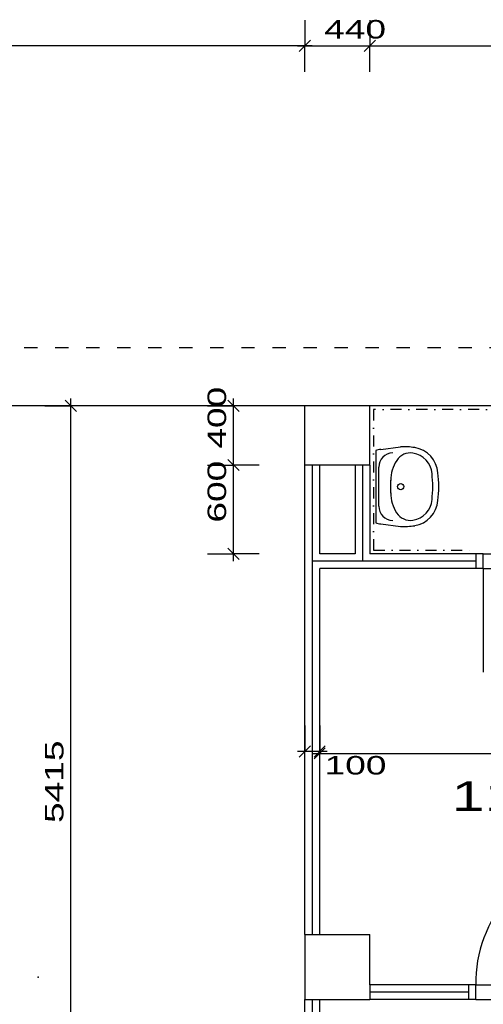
# Model space of a CAD drawing. Extents: x -196363 to 396902, y -489949 to -260582.
# Tile 182 of 256: x 214635 to 217773, y -380715 to -374056. Entities that reach past the tile are written whole.
import ezdxf

# ---------------------------------------------------------------- set-up
doc = ezdxf.new("R2010")
doc.units = 0
doc.header["$MEASUREMENT"] = 0
doc.linetypes.add('DASHED1', pattern=[1, 0.3, -0.4, 0.3])
doc.linetypes.add('DOTDASH', pattern=[1, 0.3, -0.2, 0, -0.2, 0.3])
for name, color, linetype in [('dvere', 1, 'Continuous'), ('koty', 1, 'Continuous'), ('navrh', 2, 'Continuous'), ('noszdiv', 1, 'Continuous'), ('obklady', 14, 'Continuous'), ('srafy', 8, 'Continuous'), ('texty', 1, 'Continuous')]:
    doc.layers.add(name, color=color, linetype=linetype)
doc.styles.add('SPIRITTXTSTYLE1', font='ROMAN')
doc.styles.add('SPIRITTXTSTYLE2', font='txt')
doc.linetypes.add('TEPIZL3', pattern='A,0,-1,[9,dur+dsp vaclavov.shx,S=0.005714,R=0,X=-1,Y=0],0', length=1)
doc.dimstyles.new('SPIRITSTYLE539', dxfattribs={"dimtxt": 125, "dimasz": 12.7, "dimexe": 175, "dimexo": 2259.282471, "dimgap": 50, "dimtad": 1, "dimdec": 3, "dimzin": 0, "dimdsep": 46, "dimlunit": 7, "dimtxsty": 'SPIRITTXTSTYLE1', "dimblk1": '_TICKMARKS539', "dimblk2": '_TICKMARKS539', "dimsah": 1, "dimcen": 0.09, "dimdle": 50, "dimclrd": 1, "dimclre": 1, "dimclrt": 1, "dimadec": 0, "dimazin": 0, "dimtfac": 1, "dimtdec": 4, "dimtofl": 0, "dimtmove": 1, "dimatfit": 0, "dimfxl": 0, "dimtolj": 1, "dimtzin": 0, "dimarcsym": 0})
doc.dimstyles.new('SPIRITSTYLE587', dxfattribs={"dimtxt": 125, "dimasz": 12.7, "dimexe": 175, "dimexo": 1408.85376, "dimgap": 50, "dimtad": 1, "dimdec": 3, "dimzin": 0, "dimdsep": 46, "dimlunit": 7, "dimtxsty": 'SPIRITTXTSTYLE1', "dimblk1": '_TICKMARKS587', "dimblk2": '_TICKMARKS587', "dimsah": 1, "dimcen": 0.09, "dimdle": 50, "dimclrd": 1, "dimclre": 1, "dimclrt": 1, "dimadec": 0, "dimazin": 0, "dimtfac": 1, "dimtdec": 4, "dimtofl": 0, "dimtmove": 1, "dimatfit": 0, "dimfxl": 0, "dimtolj": 1, "dimtzin": 0, "dimarcsym": 0})
doc.dimstyles.new('SPIRITSTYLE589', dxfattribs={"dimtxt": 125, "dimasz": 12.7, "dimexe": 175, "dimexo": 748.503296, "dimgap": 50, "dimtad": 1, "dimdec": 3, "dimzin": 0, "dimdsep": 46, "dimlunit": 7, "dimtxsty": 'SPIRITTXTSTYLE1', "dimblk1": '_TICKMARKS589', "dimblk2": '_TICKMARKS589', "dimsah": 1, "dimcen": 0.09, "dimdle": 50, "dimclrd": 1, "dimclre": 1, "dimclrt": 1, "dimadec": 0, "dimazin": 0, "dimtfac": 1, "dimtdec": 4, "dimtofl": 0, "dimtmove": 1, "dimatfit": 0, "dimfxl": 0, "dimtolj": 1, "dimtzin": 0, "dimarcsym": 0})
doc.dimstyles.new('SPIRITSTYLE590', dxfattribs={"dimtxt": 125, "dimasz": 12.7, "dimexe": 175, "dimexo": 308.492981, "dimgap": 50, "dimtad": 1, "dimdec": 3, "dimzin": 0, "dimdsep": 46, "dimlunit": 7, "dimtxsty": 'SPIRITTXTSTYLE1', "dimblk1": '_TICKMARKS590', "dimblk2": '_TICKMARKS590', "dimsah": 1, "dimcen": 0.09, "dimdle": 50, "dimclrd": 1, "dimclre": 1, "dimclrt": 1, "dimadec": 0, "dimazin": 0, "dimtfac": 1, "dimtdec": 4, "dimtofl": 0, "dimtmove": 1, "dimatfit": 0, "dimfxl": 0, "dimtolj": 1, "dimtzin": 0, "dimarcsym": 0})
doc.dimstyles.new('SPIRITSTYLE620', dxfattribs={"dimtxt": 125, "dimasz": 12.7, "dimexe": 175, "dimexo": 1050.326782, "dimgap": 50, "dimtad": 1, "dimdec": 3, "dimzin": 0, "dimdsep": 46, "dimlunit": 7, "dimtxsty": 'SPIRITTXTSTYLE1', "dimblk1": '_TICKMARKS620', "dimblk2": '_TICKMARKS620', "dimsah": 1, "dimcen": 0.09, "dimdle": 50, "dimclrd": 1, "dimclre": 1, "dimclrt": 1, "dimadec": 0, "dimazin": 0, "dimtfac": 1, "dimtdec": 4, "dimtofl": 0, "dimtmove": 1, "dimatfit": 0, "dimfxl": 0, "dimtolj": 1, "dimtzin": 0, "dimarcsym": 0})
doc.dimstyles.new('SPIRITSTYLE621', dxfattribs={"dimtxt": 125, "dimasz": 12.7, "dimexe": 175, "dimexo": -162.845703, "dimgap": 50, "dimtad": 1, "dimdec": 3, "dimzin": 0, "dimdsep": 46, "dimlunit": 7, "dimtxsty": 'SPIRITTXTSTYLE1', "dimblk1": '_TICKMARKS621', "dimblk2": '_TICKMARKS621', "dimsah": 1, "dimcen": 0.09, "dimdle": 50, "dimclrd": 1, "dimclre": 1, "dimclrt": 1, "dimadec": 0, "dimazin": 0, "dimtfac": 1, "dimtdec": 4, "dimtofl": 0, "dimtmove": 1, "dimatfit": 0, "dimfxl": 0, "dimtolj": 1, "dimtzin": 0, "dimarcsym": 0})

# ---------------------------------------------------------------- blocks, each defined once
blk = doc.blocks.new('_TICKMARKS539')
at = {"color": 1, "linetype": 'Continuous'}
blk.add_line((-3, -3), (3, 3), dxfattribs=at)
blk = doc.blocks.new('*D1352')
at = {"color": 1, "linetype": 'Continuous', "ltscale": 300}
for p, q in [((217005.34375, -374058.65625, 1723.800049), (217005.34375, -374233.65625, 1723.800049)), ((219520.34375, -374058.65625, 1723.800049), (219520.34375, -374233.65625, 1723.800049)), ((216955.34375, -374233.65625, 1723.800049), (219570.34375, -374233.65625, 1723.800049)), ((217005.34375, -374408.65625, 1723.800049), (217005.34375, -374233.65625, 1723.800049)), ((219520.34375, -374408.65625, 1723.800049), (219520.34375, -374233.65625, 1723.800049))]:
    blk.add_line(p, q, dxfattribs=at)
at = {"color": 1, "linetype": 'Continuous', "ltscale": 300, "xscale": 12.69999980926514, "yscale": 12.69999980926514, "zscale": 12.69999980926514, "rotation": 180.0000050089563}
blk.add_blockref('_TICKMARKS539', (217005.34375, -374233.65625, 1723.800049), dxfattribs=at)
at = {"color": 1, "linetype": 'Continuous', "ltscale": 300, "xscale": 12.69999980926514, "yscale": 12.69999980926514, "zscale": 12.69999980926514}
blk.add_blockref('_TICKMARKS539', (219520.34375, -374233.65625, 1723.800049), dxfattribs=at)
at = {"color": 1, "linetype": 'Continuous', "ltscale": 300, "style": 'SPIRITTXTSTYLE1', "width": 1.5}
blk.add_text('2515', height=125, dxfattribs=at).set_placement((218149.765625, -374183.6875, 1723.800049))
blk = doc.blocks.new('_TICKMARKS587')
at = {"color": 1, "linetype": 'Continuous'}
blk.add_line((-3, -3), (3, 3), dxfattribs=at)
blk = doc.blocks.new('*D1460')
at = {"color": 1, "linetype": 'Continuous', "ltscale": 300}
for p, q in [((214981.484375, -382132.9375, 1723.800049), (214981.484375, -376617.9375, 1723.800049)), ((214806.484375, -376667.9375, 1723.800049), (214981.484375, -376667.9375, 1723.800049)), ((215156.484375, -376667.9375, 1723.800049), (214981.484375, -376667.9375, 1723.800049)), ((214806.484375, -382082.9375, 1723.800049), (214981.484375, -382082.9375, 1723.800049)), ((215156.484375, -382082.9375, 1723.800049), (214981.484375, -382082.9375, 1723.800049))]:
    blk.add_line(p, q, dxfattribs=at)
at = {"color": 1, "linetype": 'Continuous', "ltscale": 300, "xscale": 12.69999980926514, "yscale": 12.69999980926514, "zscale": 12.69999980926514}
for p, rotation in [((214981.484375, -376667.9375, 1723.800049), 90.00000250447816), ((214981.484375, -382082.9375, 1723.800049), 270.0000006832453)]:
    blk.add_blockref('_TICKMARKS587', p, dxfattribs=dict(at, rotation=rotation))
at = {"color": 1, "linetype": 'Continuous', "ltscale": 300, "style": 'SPIRITTXTSTYLE1', "width": 1.5}
blk.add_text('5415', height=125, rotation=90.0000025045, dxfattribs=at).set_placement((214931.5, -379488.53125, 1723.800049))
blk = doc.blocks.new('_TICKMARKS589')
at = {"color": 1, "linetype": 'Continuous'}
blk.add_line((-3, -3), (3, 3), dxfattribs=at)
blk = doc.blocks.new('*D1467')
at = {"color": 1, "linetype": 'Continuous', "ltscale": 300}
for p, q in [((216081.84375, -377717.9375, 1723.800049), (216081.84375, -377017.9375, 1723.800049)), ((215906.84375, -377067.9375, 1723.800049), (216081.84375, -377067.9375, 1723.800049)), ((216256.84375, -377067.9375, 1723.800049), (216081.84375, -377067.9375, 1723.800049)), ((215906.84375, -377667.9375, 1723.800049), (216081.84375, -377667.9375, 1723.800049)), ((216256.84375, -377667.9375, 1723.800049), (216081.84375, -377667.9375, 1723.800049))]:
    blk.add_line(p, q, dxfattribs=at)
at = {"color": 1, "linetype": 'Continuous', "ltscale": 300, "xscale": 12.69999980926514, "yscale": 12.69999980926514, "zscale": 12.69999980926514}
for p, rotation in [((216081.84375, -377067.9375, 1723.800049), 90.00000250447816), ((216081.84375, -377667.9375, 1723.800049), 270.0000006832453)]:
    blk.add_blockref('_TICKMARKS589', p, dxfattribs=dict(at, rotation=rotation))
at = {"color": 1, "linetype": 'Continuous', "ltscale": 300, "style": 'SPIRITTXTSTYLE1', "width": 1.5}
blk.add_text('600', height=125, rotation=90.0000025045, dxfattribs=at).set_placement((216031.859375, -377457.25, 1723.800049))
blk = doc.blocks.new('_TICKMARKS590')
at = {"color": 1, "linetype": 'Continuous'}
blk.add_line((-3, -3), (3, 3), dxfattribs=at)
blk = doc.blocks.new('*D1468')
at = {"color": 1, "linetype": 'Continuous', "ltscale": 300}
for p, q in [((216081.84375, -377117.9375, 1723.800049), (216081.84375, -376617.9375, 1723.800049)), ((215906.84375, -376667.9375, 1723.800049), (216081.84375, -376667.9375, 1723.800049)), ((216256.84375, -376667.9375, 1723.800049), (216081.84375, -376667.9375, 1723.800049)), ((215906.84375, -377067.9375, 1723.800049), (216081.84375, -377067.9375, 1723.800049)), ((216256.84375, -377067.9375, 1723.800049), (216081.84375, -377067.9375, 1723.800049))]:
    blk.add_line(p, q, dxfattribs=at)
at = {"color": 1, "linetype": 'Continuous', "ltscale": 300, "xscale": 12.69999980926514, "yscale": 12.69999980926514, "zscale": 12.69999980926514}
for p, rotation in [((216081.84375, -376667.9375, 1723.800049), 90.00000250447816), ((216081.84375, -377067.9375, 1723.800049), 270.0000006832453)]:
    blk.add_blockref('_TICKMARKS590', p, dxfattribs=dict(at, rotation=rotation))
at = {"color": 1, "linetype": 'Continuous', "ltscale": 300, "style": 'SPIRITTXTSTYLE1', "width": 1.5}
blk.add_text('400', height=125, rotation=90.0000025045, dxfattribs=at).set_placement((216031.859375, -376957.21875, 1723.800049))
blk = doc.blocks.new('*D1469')
at = {"color": 1, "linetype": 'Continuous', "ltscale": 300}
for p, q in [((216565.34375, -374058.65625, 1723.800049), (216565.34375, -374233.65625, 1723.800049)), ((217005.34375, -374058.65625, 1723.800049), (217005.34375, -374233.65625, 1723.800049)), ((216515.328125, -374233.65625, 1723.800049), (217055.359375, -374233.65625, 1723.800049)), ((216565.34375, -374408.65625, 1723.800049), (216565.34375, -374233.65625, 1723.800049)), ((217005.34375, -374408.65625, 1723.800049), (217005.34375, -374233.65625, 1723.800049))]:
    blk.add_line(p, q, dxfattribs=at)
at = {"color": 1, "linetype": 'Continuous', "ltscale": 300, "xscale": 12.69999980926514, "yscale": 12.69999980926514, "zscale": 12.69999980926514, "rotation": 180.0000050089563}
blk.add_blockref('_TICKMARKS539', (216565.34375, -374233.65625, 1723.800049), dxfattribs=at)
at = {"color": 1, "linetype": 'Continuous', "ltscale": 300, "xscale": 12.69999980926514, "yscale": 12.69999980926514, "zscale": 12.69999980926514}
blk.add_blockref('_TICKMARKS539', (217005.34375, -374233.65625, 1723.800049), dxfattribs=at)
at = {"color": 1, "linetype": 'Continuous', "ltscale": 300, "style": 'SPIRITTXTSTYLE1', "width": 1.5}
blk.add_text('440', height=125, dxfattribs=at).set_placement((216696.03125, -374183.6875, 1723.800049))
blk = doc.blocks.new('*D1470')
at = {"color": 1, "linetype": 'Continuous', "ltscale": 300}
for p, q in [((209675.34375, -374058.65625, 1723.800049), (209675.34375, -374233.65625, 1723.800049)), ((216565.34375, -374058.65625, 1723.800049), (216565.34375, -374233.65625, 1723.800049)), ((216615.34375, -374233.65625, 1723.800049), (209625.328125, -374233.65625, 1723.800049)), ((209675.34375, -374408.65625, 1723.800049), (209675.34375, -374233.65625, 1723.800049)), ((216565.34375, -374408.65625, 1723.800049), (216565.34375, -374233.65625, 1723.800049))]:
    blk.add_line(p, q, dxfattribs=at)
at = {"color": 1, "linetype": 'Continuous', "ltscale": 300, "xscale": 12.69999980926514, "yscale": 12.69999980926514, "zscale": 12.69999980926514}
for p, rotation in [((209675.34375, -374233.65625, 1723.800049), 180.0000050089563), ((216565.34375, -374233.65625, 1723.800049), 360.0000100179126)]:
    blk.add_blockref('_TICKMARKS539', p, dxfattribs=dict(at, rotation=rotation))
at = {"color": 1, "linetype": 'Continuous', "ltscale": 300, "style": 'SPIRITTXTSTYLE1', "width": 1.5}
blk.add_text('6890', height=125, rotation=360.0000100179, dxfattribs=at).set_placement((213001.296875, -374183.6875, 1723.800049))
blk = doc.blocks.new('_TICKMARKS620')
at = {"color": 1, "linetype": 'Continuous'}
blk.add_line((-3, -3), (3, 3), dxfattribs=at)
blk = doc.blocks.new('*D1527')
at = {"color": 1, "linetype": 'Continuous', "ltscale": 300}
for p, q in [((216665.328125, -378842.59375, 1723.800049), (216665.328125, -379017.59375, 1723.800049)), ((219520.34375, -378842.59375, 1723.800049), (219520.34375, -379017.59375, 1723.800049)), ((216615.3125, -379017.59375, 1723.800049), (219570.34375, -379017.59375, 1723.800049)), ((216665.328125, -379192.59375, 1723.800049), (216665.328125, -379017.59375, 1723.800049)), ((219520.34375, -379192.59375, 1723.800049), (219520.34375, -379017.59375, 1723.800049))]:
    blk.add_line(p, q, dxfattribs=at)
at = {"color": 1, "linetype": 'Continuous', "ltscale": 300, "xscale": 12.69999980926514, "yscale": 12.69999980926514, "zscale": 12.69999980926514, "rotation": 180.0000050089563}
blk.add_blockref('_TICKMARKS620', (216665.328125, -379017.59375, 1723.800049), dxfattribs=at)
at = {"color": 1, "linetype": 'Continuous', "ltscale": 300, "xscale": 12.69999980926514, "yscale": 12.69999980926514, "zscale": 12.69999980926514}
blk.add_blockref('_TICKMARKS620', (219520.34375, -379017.59375, 1723.800049), dxfattribs=at)
at = {"color": 1, "linetype": 'Continuous', "ltscale": 300, "style": 'SPIRITTXTSTYLE1', "width": 1.5}
blk.add_text('2855', height=125, dxfattribs=at).set_placement((217973.796875, -378967.59375, 1723.800049))
blk = doc.blocks.new('_TICKMARKS621')
at = {"color": 1, "linetype": 'Continuous'}
blk.add_line((-3, -3), (3, 3), dxfattribs=at)
blk = doc.blocks.new('*D1528')
at = {"color": 1, "linetype": 'Continuous', "ltscale": 300}
for p, q in [((216565.34375, -378830.4375, 1723.800049), (216565.34375, -379005.4375, 1723.800049)), ((216665.328125, -378830.4375, 1723.800049), (216665.328125, -379005.4375, 1723.800049)), ((216715.328125, -379005.4375, 1723.800049), (216515.328125, -379005.4375, 1723.800049)), ((216565.34375, -379180.4375, 1723.800049), (216565.34375, -379005.4375, 1723.800049)), ((216665.328125, -379180.4375, 1723.800049), (216665.328125, -379005.4375, 1723.800049))]:
    blk.add_line(p, q, dxfattribs=at)
at = {"color": 1, "linetype": 'Continuous', "ltscale": 300, "xscale": 12.69999980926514, "yscale": 12.69999980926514, "zscale": 12.69999980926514}
for p, rotation in [((216565.34375, -379005.4375, 1723.800049), 180.0000050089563), ((216665.328125, -379005.4375, 1723.800049), 360.0000100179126)]:
    blk.add_blockref('_TICKMARKS621', p, dxfattribs=dict(at, rotation=rotation))
at = {"color": 1, "linetype": 'Continuous', "ltscale": 300, "style": 'SPIRITTXTSTYLE1', "width": 1.5}
blk.add_text('100', height=125, rotation=360.0000100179, dxfattribs=at).set_placement((216698.734375, -379160.65625, 1723.800049))

msp = doc.modelspace()

# ---------------------------------------------------------------- linework, layer by layer
at = {"layer": 'dvere', "color": 1, "linetype": 'Continuous', "ltscale": 304.799988}
for p, q in [((217722.82812, -377667.9375), (217722.82812, -377767.9375)), ((217672.8125, -380582.65625), (217672.8125, -380682.65625))]:
    msp.add_line(p, q, dxfattribs=at)
at = {"layer": 'dvere', "color": 1, "linetype": 'Continuous', "ltscale": 300}
for p, q in [((217772.82812, -377667.9375), (218472.8125, -377667.9375)), ((217772.82812, -377767.9375), (218472.8125, -377767.9375))]:
    msp.add_line(p, q, dxfattribs=at)
at = {"layer": 'dvere', "color": 7, "linetype": 'Continuous', "ltscale": 300}
msp.add_line((217772.82812, -377767.9375, 900), (217772.82812, -378467.90625, 900), dxfattribs=at)
at = {"layer": 'dvere', "color": 1, "linetype": 'Continuous', "ltscale": 330}
for p, q in [((217722.82812, -380582.65625), (218522.82812, -380582.65625)), ((217722.82812, -380682.65625), (218522.82812, -380682.65625))]:
    msp.add_line(p, q, dxfattribs=at)
at = {"layer": 'dvere', "color": 7, "linetype": 'Continuous', "ltscale": 300}
msp.add_arc((218547.82812, -380557.9375, 900), 825.38269, 91.735915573, 181.735924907, dxfattribs=at)
at = {"layer": 'navrh', "color": 5, "linetype": 'Continuous'}
for p, q in [((217044.5625, -376970.3125), (217044.5625, -377458.15625)), ((217078.75, -376963.59375), (217212.89062, -376944.21875)), ((217065.76562, -377346.03125), (217065.76562, -377082.15625)), ((217146.4375, -377257.875), (217146.46875, -377170.21875)), ((217078.75, -377464.875), (217212.89062, -377483.9375))]:
    msp.add_line(p, q, dxfattribs=at).dxf.unprotected_set("ltscale", 0)
at = {"layer": 'navrh', "color": 2, "linetype": 'Continuous', "ltscale": 300}
for p, q in [((216565.34375, -380242.90625, 900), (216565.34375, -377067.9375, 900)), ((216665.32812, -377667.9375, 900), (216665.32812, -377067.9375, 900)), ((216905.35938, -377067.9375, 900), (216905.35938, -377667.9375, 900)), ((217005.34375, -377067.9375, 900), (217005.34375, -377667.9375, 900)), ((216905.35938, -377667.9375, 900), (216665.32812, -377667.9375, 900)), ((217772.82812, -377667.9375, 900), (217005.34375, -377667.9375, 900)), ((217772.82812, -377767.9375, 900), (217772.82812, -377667.9375, 900)), ((216665.32812, -380242.90625, 900), (216665.32812, -377767.9375, 900)), ((217772.82812, -377767.9375, 900), (216665.32812, -377767.9375, 900)), ((217722.82812, -380582.9375, 900), (217005.34375, -380582.9375, 900)), ((217722.82812, -380682.9375, 900), (217722.82812, -380582.9375, 900)), ((216565.34375, -380857.90625, 900), (216565.34375, -380682.9375, 900)), ((216665.32812, -380857.90625, 900), (216665.32812, -380682.9375, 900)), ((217722.82812, -380682.9375, 900), (217005.34375, -380682.9375, 900))]:
    msp.add_line(p, q, dxfattribs=at)
at = {"layer": 'navrh', "color": 5, "linetype": 'Continuous'}
msp.add_circle((217214.03125, -377214.0625), 21.18323, dxfattribs=at).dxf.unprotected_set("ltscale", 0)
for centre, radius, start, end in [((217074.84375, -377034.21875), 70.72173, 86.858388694, 115.347988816), ((217162.35938, -377082.15625), 96.59541, 91.701266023, 179.999991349), ((217279.46875, -377096.375), 110.45582, 81.006118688, 147.294887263), ((217229.23438, -377453.125), 509.16974, 81.058957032, 91.840219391), ((217272.67188, -377139.15625), 153.76849, 4.769780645, 81.005626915), ((217279.3125, -377135.21875), 187.28143, 4.769780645, 81.005626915), ((217399.01562, -377173.15625), 252.55522, 147.294395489, 179.835219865), ((214123.10938, -377398.625), 3354.47705, 3.174412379, 4.771146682), ((214274.28125, -377389.40625), 3162.604, 3.174412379, 4.771146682), ((217398.96875, -377255.1875), 252.55522, 180.111541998, 212.652994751), ((214274.42188, -377036.03125), 3162.604, 355.176065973, 356.772800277), ((214123.26562, -377026.65625), 3354.47705, 355.176065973, 356.772800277), ((217272.625, -377289.0625), 153.76849, 278.941046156, 355.176065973), ((217279.26562, -377293), 187.28143, 278.941046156, 355.176065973), ((217162.35938, -377346.03125), 96.59541, 179.999991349, 268.298709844), ((217279.35938, -377331.875), 110.45582, 212.652666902, 278.940854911), ((217074.84375, -377394.28125), 70.72173, 244.652485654, 273.141641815), ((217229.23438, -376975.03125), 509.16974, 268.159811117, 278.941073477)]:
    msp.add_arc(centre, radius, start, end, dxfattribs=at).dxf.unprotected_set("ltscale", 0)
at = {"layer": 'noszdiv', "color": 1, "linetype": 'DASHED1', "ltscale": 300}
msp.add_line((209625.32812, -376272.9375, 900), (221040.34375, -376272.9375, 900), dxfattribs=at)
at = {"layer": 'noszdiv', "color": 1, "linetype": 'Continuous', "ltscale": 300}
for p, q in [((216565.34375, -376667.9375, 900), (212215.34375, -376667.9375, 900)), ((217005.34375, -376667.9375, 900), (216565.34375, -376667.9375, 900)), ((216565.34375, -377067.9375, 900), (216565.34375, -376667.9375, 900)), ((219520.34375, -376667.9375, 900), (217005.34375, -376667.9375, 900)), ((217005.34375, -377067.9375, 900), (217005.34375, -376667.9375, 900)), ((216665.32812, -377067.9375, 900), (216565.34375, -377067.9375, 900)), ((216905.35938, -377067.9375, 900), (216665.32812, -377067.9375, 900)), ((217005.34375, -377067.9375, 900), (216905.35938, -377067.9375, 900)), ((216565.34375, -380242.90625, 900), (216565.34375, -380682.9375, 900)), ((216565.34375, -380242.90625, 900), (216665.32812, -380242.90625, 900)), ((216665.32812, -380242.90625, 900), (217005.34375, -380242.90625, 900)), ((217005.34375, -380582.9375, 900), (217005.34375, -380242.90625, 900)), ((217005.34375, -380582.9375, 900), (217005.34375, -380682.9375, 900)), ((216565.34375, -380682.9375, 900), (216665.32812, -380682.9375, 900)), ((216665.32812, -380682.9375, 900), (217005.34375, -380682.9375, 900))]:
    msp.add_line(p, q, dxfattribs=at)
at = {"layer": 'obklady', "color": 14, "linetype": 'DOTDASH', "ltscale": 250}
for p, q in [((219495.34375, -376692.9375, 4347.59961), (217030.34375, -376692.9375, 4347.59961)), ((217030.34375, -376692.9375, 4347.59961), (217030.34375, -377642.9375, 4347.59961)), ((217030.34375, -377642.9375, 4347.59961), (217722.82812, -377642.9375, 4347.59961))]:
    msp.add_line(p, q, dxfattribs=at)
at = {"layer": 'srafy', "color": 8, "linetype": 'TEPIZL3', "ltscale": 30}
for p, q in [((216615.34375, -377067.9375, 900), (216615.34375, -380242.90625, 900)), ((216955.35938, -377067.9375, 900), (216955.35938, -377717.90625, 900)), ((217722.82812, -377717.90625, 900), (216615.34375, -377717.90625, 900)), ((217672.8125, -380632.65625, 900), (217005.34375, -380632.65625, 900)), ((216615.34375, -380682.9375, 900), (216615.34375, -380807.9375, 900))]:
    msp.add_line(p, q, dxfattribs=at)
at = {"layer": 'texty', "color": 1, "linetype": 'Continuous', "ltscale": 300}
msp.add_point((214760.25, -380531.78125, 2623.80005), dxfattribs=at)

# ---------------------------------------------------------------- texts
at = {"layer": 'koty', "color": 1, "linetype": 'Continuous', "ltscale": 300, "style": 'SPIRITTXTSTYLE2', "width": 1.5}
msp.add_text('111', height=200, dxfattribs=at).set_placement((217558.71875, -379406.625, 1723.80005))

# ---------------------------------------------------------------- dimensions: what is measured, and where the dimension line sits
at = {"layer": 'koty', "color": 1, "linetype": 'Continuous', "ltscale": 300}
for base, p1, p2, dimstyle, picture, middle in [((216565.34375, -374233.65625, 1723.80005), (216565.34375, -376667.9375, 1723.80005), (209675.34375, -377067.9375, 1723.80005), 'SPIRITSTYLE539', '*D1470', (213120.34375, -374233.65625, 1723.80005)), ((216565.34375, -374233.65625, 1723.80005), (216565.34375, -376667.9375, 1723.80005), (217005.34375, -376667.9375, 1723.80005), 'SPIRITSTYLE539', '*D1469', (216785.32812, -374233.65625, 1723.80005)), ((217005.34375, -374233.65625, 1723.80005), (217005.34375, -376667.9375, 1723.80005), (219520.34375, -376667.9375, 1723.80005), 'SPIRITSTYLE539', '*D1352', (218262.84375, -374233.65625, 1723.80005)), ((216665.32812, -379017.59375, 1723.80005), (216665.32812, -380242.90625, 1723.80005), (219520.34375, -380242.90625, 1723.80005), 'SPIRITSTYLE620', '*D1527', (218092.82812, -379017.59375, 1723.80005))]:
    dim = msp.add_linear_dim(base=base, p1=p1, p2=p2, dimstyle=dimstyle, dxfattribs=at)
    dim.commit()
    dim.dimension.update_dxf_attribs({"geometry": picture, "text_midpoint": middle})
for base, p1, p2, dimstyle, picture, middle in [((216081.84375, -377067.9375, 1723.80005), (216565.34375, -377067.9375, 1723.80005), (216565.34375, -376667.9375, 1723.80005), 'SPIRITSTYLE590', '*D1468', (216081.84375, -376867.9375, 1723.80005)), ((214981.48438, -382082.9375, 1723.80005), (216565.34375, -382082.9375, 1723.80005), (216565.34375, -376667.9375, 1723.80005), 'SPIRITSTYLE587', '*D1460', (214981.48438, -379375.4375, 1723.80005)), ((216081.84375, -377667.9375, 1723.80005), (217005.34375, -377667.9375, 1723.80005), (217005.34375, -377067.9375, 1723.80005), 'SPIRITSTYLE589', '*D1467', (216081.84375, -377367.9375, 1723.80005))]:
    dim = msp.add_linear_dim(base=base, p1=p1, p2=p2, angle=90.000002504, dimstyle=dimstyle, dxfattribs=at)
    dim.commit()
    dim.dimension.update_dxf_attribs({"geometry": picture, "text_midpoint": middle})
dim = msp.add_linear_dim(base=(216665.32812, -379005.4375, 1723.80005), p1=(216665.32812, -379017.59375, 1723.80005), p2=(216565.34375, -379017.59375, 1723.80005), dimstyle='SPIRITSTYLE621', dxfattribs=at)
dim.commit()
dim.dimension.update_dxf_attribs({"geometry": '*D1528', "text_midpoint": (216555.89062, -379160.65625), "dimtype": 160})

doc.saveas('drawing.dxf')
